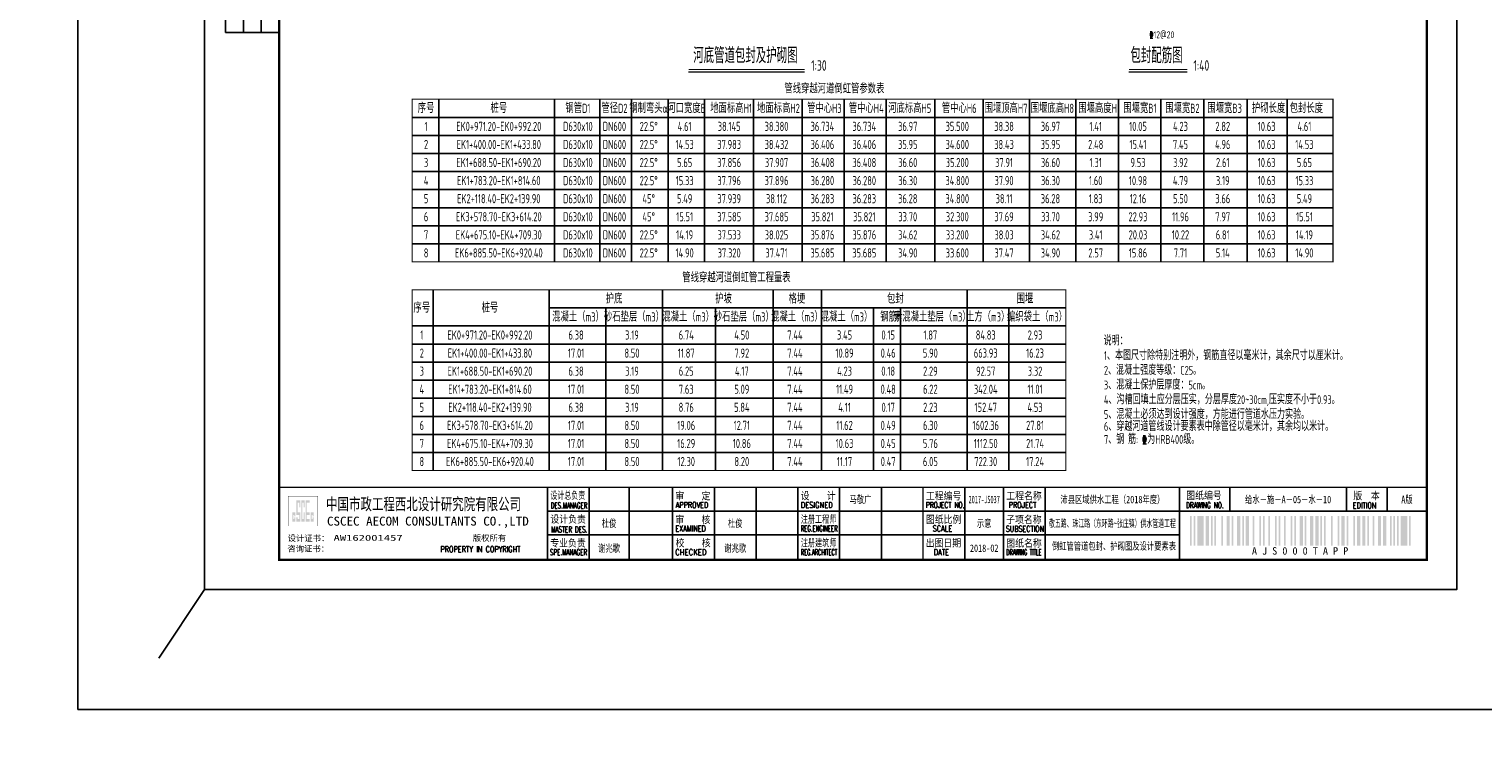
# Model space of a CAD drawing. Extents: x -493406 to 788281, y -298348 to -108123.
# Tile 2 of 6: x 451273 to 456833, y -295017 to -292324. Entities that reach past the tile are written whole.
import ezdxf
from ezdxf.enums import TextEntityAlignment as Align

# ---------------------------------------------------------------- set-up
doc = ezdxf.new("R2010")
doc.units = 0
doc.layers.add('GPSCOMMON', color=7, linetype='Continuous')
doc.layers.add('标注', color=4, linetype='Continuous', lineweight=13)
doc.styles.add('gpshz', font='tssdeng.shx', dxfattribs={"width": 0.7, "bigfont": 'tssdchn.shx'})
doc.styles.add('图签', font='txt', dxfattribs={"width": 0.66})
doc.styles.add('图签 1', font='romanc.shx', dxfattribs={"width": 0.8})
doc.styles.add('图签1', font='romanc.shx', dxfattribs={"width": 0.8})

# ---------------------------------------------------------------- blocks, each defined once
blk = doc.blocks.new('*U55')
at = {"linetype": 'Continuous'}
h = blk.add_hatch(color=0, dxfattribs=at)
h.paths.add_polyline_path([(30.15, 24.21), (30.15, 23.67), (29.79, 23.67), (29.79, 25.06), (30.15, 25.06), (30.15, 24.58), (30.49, 24.58), (30.49, 25.94), (29.45, 25.94), (29.45, 22.84), (30.49, 22.84), (30.49, 24.21)])
h.paths.add_polyline_path([(30.83, 24.21), (30.83, 22.84), (32.1, 22.84), (32.1, 25.94), (31.17, 25.94), (31.17, 29.16), (31.76, 29.16), (31.76, 27.64), (32.1, 27.64), (32.1, 29.98), (30.83, 29.98), (30.83, 25.06), (31.76, 25.06), (31.76, 23.67), (31.17, 23.67), (31.17, 24.21)])
h.paths.add_polyline_path([(33.25, 25.94), (33.25, 23.67), (32.78, 23.67), (32.78, 29.16), (33.25, 29.16), (33.25, 27.64), (33.59, 27.64), (33.59, 29.98), (32.44, 29.98), (32.44, 22.84), (33.59, 22.84), (33.59, 25.94)])
h.paths.add_polyline_path([(35.22, 29.98), (33.93, 29.98), (33.93, 22.84), (35.22, 22.84), (35.22, 23.67), (34.27, 23.67), (34.27, 25.06), (35.22, 25.06), (35.22, 25.94), (34.27, 25.94), (34.27, 29.16), (35.22, 29.16)])
h.paths.add_polyline_path([(36.25, 24.21), (36.25, 23.67), (35.9, 23.67), (35.9, 25.06), (36.25, 25.06), (36.25, 24.58), (36.59, 24.58), (36.59, 25.94), (35.56, 25.94), (35.56, 22.84), (36.59, 22.84), (36.59, 24.21)])
at = {"color": 0}
for p, q in [((7, 287), (7, 187)), ((25, 287), (7, 287)), ((13, 287), (13, 187)), ((19, 287), (19, 187)), ((360, 275), (360, 287)), ((385, 281), (385, 287)), ((410, 275), (410, 287)), ((360, 281), (410, 281)), ((360, 275), (410, 275)), ((25, 262), (7, 262)), ((25, 237), (7, 237)), ((25, 212), (7, 212)), ((25, 187), (7, 187)), ((129, 10.34), (129, 34.34)), ((142.36, 10.34), (142.36, 34.34)), ((157, 10.34), (157, 34.34)), ((171, 10.34), (171, 34.34)), ((185, 10.34), (185, 34.34)), ((199, 10.34), (199, 34.34)), ((213, 10.34), (213, 34.34)), ((227, 10.34), (227, 34.34)), ((255, 10.34), (255, 34.34)), ((268, 10.34), (268, 34.34)), ((282, 10.34), (282, 34.34)), ((327, 34.34), (327, 26.34)), ((343.88, 34.34), (343.88, 26.34)), ((383.01, 26.34), (383.01, 34.34)), ((396.62, 26.34), (396.62, 34.34)), ((115, 26.34), (330, 26.34)), ((327, 26.34), (410, 26.34)), ((327, 10.34), (327, 26.34)), ((115, 18.34), (327, 18.34))]:
    blk.add_line(p, q, dxfattribs=at)
blk.add_lwpolyline([(0, 0), (420, 0), (420, 297), (0, 297)], close=True, dxfattribs=at)
for points, const_width in [([(410, 10), (410, 287), (25, 287), (25, 10), (410, 10)], 0.75), ([(25, 34.34), (410, 34.34)], 0.5), ([(115, 10.34), (115, 34.34)], 0.5), ([(241, 10.34), (241, 34.34)], 0.5), ([(327, 10.34), (327, 26.34)], 0.35), ([(327, 26.34), (410, 26.34)], 0.35)]:
    blk.add_lwpolyline(points, dxfattribs=dict(at, const_width=const_width))
at = {"color": 0, "linetype": 'Continuous', "const_width": 0.107}
blk.add_lwpolyline([(28, 21.34), (38, 21.34), (38, 31.34), (28, 31.34)], close=True, dxfattribs=at)
at = {"color": 0}
for points in [[(330.54, 14.73), (330.54, 24.73), (331.09, 14.73), (331.09, 24.73)], [(331.74, 14.73), (331.74, 24.73), (332.29, 14.73), (332.29, 24.73)], [(332.94, 14.73), (332.94, 24.73), (335.14, 14.73), (335.14, 24.73)], [(335.79, 14.73), (335.79, 24.73), (336.89, 14.73), (336.89, 24.73)], [(337.54, 14.73), (337.54, 24.73), (338.09, 14.73), (338.09, 24.73)], [(338.74, 14.73), (338.74, 24.73), (339.29, 14.73), (339.29, 24.73)], [(341.04, 14.73), (341.04, 24.73), (341.59, 14.73), (341.59, 24.73)], [(342.79, 14.73), (342.79, 24.73), (343.89, 14.73), (343.89, 24.73)], [(344.54, 14.73), (344.54, 24.73), (345.09, 14.73), (345.09, 24.73)], [(346.29, 14.73), (346.29, 24.73), (347.39, 14.73), (347.39, 24.73)], [(348.04, 14.73), (348.04, 24.73), (348.59, 14.73), (348.59, 24.73)], [(349.24, 14.73), (349.24, 24.73), (350.34, 14.73), (350.34, 24.73)], [(351.54, 14.73), (351.54, 24.73), (352.09, 14.73), (352.09, 24.73)], [(353.84, 14.73), (353.84, 24.73), (354.39, 14.73), (354.39, 24.73)], [(355.04, 14.73), (355.04, 24.73), (355.59, 14.73), (355.59, 24.73)], [(356.79, 14.73), (356.79, 24.73), (357.34, 14.73), (357.34, 24.73)], [(359.09, 14.73), (359.09, 24.73), (359.64, 14.73), (359.64, 24.73)], [(360.29, 14.73), (360.29, 24.73), (360.84, 14.73), (360.84, 24.73)], [(362.04, 14.73), (362.04, 24.73), (362.59, 14.73), (362.59, 24.73)], [(364.34, 14.73), (364.34, 24.73), (364.89, 14.73), (364.89, 24.73)], [(365.54, 14.73), (365.54, 24.73), (366.09, 14.73), (366.09, 24.73)], [(367.29, 14.73), (367.29, 24.73), (368.39, 14.73), (368.39, 24.73)], [(369.04, 14.73), (369.04, 24.73), (369.59, 14.73), (369.59, 24.73)], [(370.79, 14.73), (370.79, 24.73), (371.89, 14.73), (371.89, 24.73)], [(372.54, 14.73), (372.54, 24.73), (373.64, 14.73), (373.64, 24.73)], [(374.29, 14.73), (374.29, 24.73), (374.84, 14.73), (374.84, 24.73)], [(375.49, 14.73), (375.49, 24.73), (376.04, 14.73), (376.04, 24.73)], [(377.79, 14.73), (377.79, 24.73), (378.34, 14.73), (378.34, 24.73)], [(380.09, 14.73), (380.09, 24.73), (380.64, 14.73), (380.64, 24.73)], [(381.29, 14.73), (381.29, 24.73), (382.39, 14.73), (382.39, 24.73)], [(383.04, 14.73), (383.04, 24.73), (383.59, 14.73), (383.59, 24.73)], [(385.34, 14.73), (385.34, 24.73), (385.89, 14.73), (385.89, 24.73)], [(386.54, 14.73), (386.54, 24.73), (387.64, 14.73), (387.64, 24.73)], [(388.29, 14.73), (388.29, 24.73), (389.39, 14.73), (389.39, 24.73)], [(390.04, 14.73), (390.04, 24.73), (390.59, 14.73), (390.59, 24.73)], [(391.79, 14.73), (391.79, 24.73), (392.34, 14.73), (392.34, 24.73)], [(393.54, 14.73), (393.54, 24.73), (394.64, 14.73), (394.64, 24.73)], [(395.29, 14.73), (395.29, 24.73), (396.39, 14.73), (396.39, 24.73)], [(397.59, 14.73), (397.59, 24.73), (398.14, 14.73), (398.14, 24.73)], [(398.79, 14.73), (398.79, 24.73), (399.34, 14.73), (399.34, 24.73)], [(399.99, 14.73), (399.99, 24.73), (400.54, 14.73), (400.54, 24.73)], [(401.19, 14.73), (401.19, 24.73), (403.39, 14.73), (403.39, 24.73)], [(404.04, 14.73), (404.04, 24.73), (404.59, 14.73), (404.59, 24.73)], [(404.59, 14.73), (404.59, 24.73), (404.59, 14.73), (404.59, 24.73)], [(404.59, 14.73), (404.59, 24.73), (404.59, 14.73), (404.59, 24.73)], [(404.59, 14.73), (404.59, 24.73), (404.59, 14.73), (404.59, 24.73)], [(404.59, 14.73), (404.59, 24.73), (404.59, 14.73), (404.59, 24.73)], [(404.59, 14.73), (404.59, 24.73), (404.59, 14.73), (404.59, 24.73)], [(404.59, 14.73), (404.59, 24.73), (404.59, 14.73), (404.59, 24.73)], [(404.59, 14.73), (404.59, 24.73), (404.59, 14.73), (404.59, 24.73)], [(404.59, 14.73), (404.59, 24.73), (404.59, 14.73), (404.59, 24.73)], [(404.59, 14.73), (404.59, 24.73), (404.59, 14.73), (404.59, 24.73)], [(404.59, 14.73), (404.59, 24.73), (404.59, 14.73), (404.59, 24.73)], [(404.59, 14.73), (404.59, 24.73), (404.59, 14.73), (404.59, 24.73)], [(404.59, 14.73), (404.59, 24.73), (404.59, 14.73), (404.59, 24.73)], [(404.59, 14.73), (404.59, 24.73), (404.59, 14.73), (404.59, 24.73)], [(404.59, 14.73), (404.59, 24.73), (404.59, 14.73), (404.59, 24.73)], [(404.59, 14.73), (404.59, 24.73), (404.59, 14.73), (404.59, 24.73)], [(404.59, 14.73), (404.59, 24.73), (404.59, 14.73), (404.59, 24.73)], [(404.59, 14.73), (404.59, 24.73), (404.59, 14.73), (404.59, 24.73)]]:
    blk.add_solid(points, dxfattribs=at)
at = {"color": 0, "linetype": 'Continuous'}
for s, height, style, width, p in [('共       张', 2.5, '图签', 0.8, (364.26, 282.49)), ('第       张', 2.5, '图签', 0.8, (389.04, 282.49)), ('中国市政工程西北设计研究院有限公司', 4, '图签', 0.74, (40.74, 26.71)), ('设计总负责', 2.5, '图签', 0.67, (115.98, 30.39)), ('DES.MANAGER', 2, '图签1', 0.55, (116.1, 27.26)), ('APPROVED', 2, '图签 1', 0.75, (158.02, 27.38)), ('审    定', 2.5, '图签', 0.85, (157.92, 30.22)), ('设    计', 2.5, '图签', 0.85, (199.94, 30.25)), ('DESIGNED', 2, '图签 1', 0.78, (199.99, 27.38)), ('PROJECT NO.', 2, '图签 1', 0.6, (241.93, 27.38)), ('工程编号', 2.5, '图签', 0.85, (241.94, 30.2)), ('工程名称', 2.5, '图签', 0.85, (268.91, 30.22)), ('PROJECT', 2, '图签 1', 0.8, (269.68, 27.39)), ('DRAWING NO.', 2, '图签 1', 0.59, (329.18, 27.29)), ('图纸编号', 2.5, '图签', 0.85, (329.28, 30.36)), ('EDITION', 2, '图签 1', 0.75, (385.15, 27.26)), ('版  本', 2.5, '图签', 0.85, (385.33, 30.27)), ('CSCEC AECOM CONSULTANTS CO.,LTD', 3, '图签', 1.07, (41.06, 21.47)), ('设计负责', 2.5, '图签', 0.85, (115.98, 22.4)), ('审    核', 2.5, '图签', 0.85, (157.92, 22.21)), ('注册工程师', 2.5, '图签', 0.68, (200, 22.38)), ('图纸比例', 2.5, '图签', 0.85, (241.94, 22.31)), ('子项名称', 2.5, '图签', 0.85, (268.88, 22.24)), ('MASTER DES.', 2, '图签1', 0.57, (116.21, 19.2)), ('EXAMINED', 2, '图签 1', 0.79, (157.88, 19.46)), ('REG.ENGINEER', 2, '图签 1', 0.53, (199.98, 19.5)), ('SCALE', 2, '图签 1', 0.8, (244.22, 19.48)), ('SUBSECTION', 2, '图签 1', 0.64, (268.76, 19.39)), ('专业负责', 2.5, '图签', 0.85, (115.95, 14.38)), ('校    核', 2.5, '图签', 0.85, (158, 14.42)), ('注册建筑师', 2.5, '图签', 0.68, (200.02, 14.45)), ('出图日期', 2.5, '图签', 0.85, (241.87, 14.4)), ('图纸名称', 2.5, '图签', 0.85, (268.91, 14.33)), ('PROPERTY IN COPYRIGHT', 2, '图签 1', 0.8, (79.11, 12.55)), ('SPE.MANAGER', 2, '图签 1', 0.56, (115.81, 11.53)), ('CHECKED', 2, '图签 1', 0.85, (157.85, 11.55)), ('REG.ARCHITECT', 2, '图签 1', 0.5, (199.98, 11.52)), ('DATE', 2, '图签 1', 0.8, (244.61, 11.52)), ('DRAWING TITLE', 2, '图签 1', 0.5, (268.86, 11.53))]:
    blk.add_text(s, height=height, dxfattribs=dict(at, style=style, width=width)).set_placement(p)
at = {"color": 0, "linetype": 'Continuous', "style": '图签'}
for s, p in [('咨询证书：', (27.76, 12.7)), ('设计证书：', (27.85, 16.24)), ('版权所有', (89.96, 16.29))]:
    blk.add_text(s, height=2, dxfattribs=at).set_placement(p)
at = {"color": 0}
blk.add_text('A J S 0 0 0 T A P P ', height=2.5, dxfattribs=at).set_placement((368.31, 14.23), align=Align.TOP_CENTER)
at = {"color": 0, "linetype": 'Continuous', "style": '图签', "flags": 8}
for tag, width, p, p2 in [('设计总负责', 0.611046, (130.25, 28.99), (141.11, 28.99)), ('工程名称', 2.988281, (283.25, 28.99), (325.75, 28.99)), ('图纸编号', 2.575163, (345.13, 28.99), (381.76, 28.99)), ('子项名称', 2.988281, (283.25, 20.99), (325.75, 20.99))]:
    blk.add_attdef(tag, text='', height=2.5, dxfattribs=dict(at, width=width)).set_placement(p, p2, align=Align.FIT)
at = {"color": 0, "linetype": 'Continuous', "ltscale": 0.055, "style": '图签', "flags": 8}
for tag, width, p, p2 in [('审定', 1.617188, (172.25, 28.99), (183.75, 28.99)), ('设计', 1.617188, (214.25, 28.99), (225.75, 28.99)), ('工程编号', 0.738284, (256.25, 28.99), (266.75, 28.99)), ('版本', 1.530605, (397.87, 28.99), (408.75, 28.99)), ('设计负责', 0.763807, (130.25, 20.99), (141.11, 20.99)), ('审核', 1.617188, (172.25, 20.99), (183.75, 20.99)), ('注册工程师', 0.646875, (214.25, 20.99), (225.75, 20.99)), ('图纸比例', 0.738284, (256.25, 20.99), (266.75, 20.99)), ('专业负责', 0.763807, (130.25, 12.65), (141.11, 12.65)), ('校核', 1.617188, (172.25, 12.65), (183.75, 12.65)), ('注册建筑师', 0.646875, (214.25, 12.65), (225.75, 12.65)), ('出图日期', 0.738284, (256.25, 12.65), (266.75, 12.65))]:
    blk.add_attdef(tag, text='', height=2.5, dxfattribs=dict(at, width=width)).set_placement(p, p2, align=Align.FIT)
at = {"color": 0, "linetype": 'Continuous', "style": '图签'}
for tag, p, width in [('咨询证书', (43.26, 12.88), 0.9), ('设计证书', (43.26, 16.37), 1.55)]:
    blk.add_attdef(tag, p, '', height=2, dxfattribs=dict(at, width=width))
at = {"color": 0, "linetype": 'Continuous', "style": '图签', "width": 0.85}
for tag, height, p in [('图纸名称_1_1', 2.5, (305.02, 13.35)), ('图纸名称_2_1', 2.2, (305.02, 15.12)), ('图纸名称_2_2', 2.2, (305.02, 11.51))]:
    blk.add_attdef(tag, text='', height=height, dxfattribs=at).set_placement(p, align=Align.CENTER)
blk = doc.blocks.new('20180504.1552004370')
at = {"layer": 'GPSCOMMON', "color": 5}
for p, q in [((452840.28, -292592.77), (452840.28, -293215.07)), ((453282.28, -292592.77), (453282.28, -293215.07)), ((453455.58, -292592.77), (453455.58, -293215.07)), ((453576.68, -292592.77), (453576.68, -293215.07)), ((453717.48, -292592.77), (453717.48, -293215.07)), ((453855.78, -292592.77), (453855.78, -293215.07)), ((454043.88, -292592.77), (454043.88, -293215.07)), ((454229.98, -292592.77), (454229.98, -293215.07)), ((454389.98, -292592.77), (454389.98, -293215.07)), ((454550.68, -292592.77), (454550.68, -293215.07)), ((454736.18, -292592.77), (454736.18, -293215.07)), ((454920.98, -292592.77), (454920.98, -293215.07)), ((455098.38, -292592.77), (455098.38, -293215.07)), ((455275.38, -292592.77), (455275.38, -293215.07)), ((455439.48, -292592.77), (455439.48, -293215.07)), ((455601.18, -292592.77), (455601.18, -293215.07)), ((455765.38, -292592.77), (455765.38, -293215.07)), ((455930.98, -292592.77), (455930.98, -293215.07)), ((456083.98, -292592.77), (456083.98, -293215.07)), ((452738.28, -292661.91), (456259.26, -292661.91)), ((452738.28, -292731.05), (456259.26, -292731.05)), ((452738.28, -292800.2), (456259.26, -292800.2)), ((452738.28, -292869.34), (456259.26, -292869.34)), ((452738.28, -292938.49), (456259.26, -292938.49)), ((452738.28, -293007.63), (456259.26, -293007.63)), ((452738.28, -293076.78), (456259.26, -293076.78)), ((452738.28, -293145.92), (456259.26, -293145.92)), ((452818.89, -293321.68), (452818.89, -294013.12)), ((453261.99, -293321.68), (453261.99, -294013.12)), ((453694.79, -293321.68), (453694.79, -294013.12)), ((454118.79, -293321.68), (454118.79, -294013.12)), ((454303.99, -293321.68), (454303.99, -294013.12)), ((454860.59, -293321.68), (454860.59, -294013.12)), ((453261.99, -293390.82), (455237.29, -293390.82)), ((453478.09, -293390.82), (453478.09, -294013.12)), ((453897.7, -293390.82), (453897.7, -294013.12)), ((454502.59, -293390.82), (454502.59, -294013.12)), ((454605.89, -293390.82), (454605.89, -294013.12)), ((455019.49, -293390.82), (455019.49, -294013.12)), ((452738.49, -293459.96), (455237.29, -293459.96)), ((452738.49, -293529.11), (455237.29, -293529.11)), ((452738.49, -293598.25), (455237.29, -293598.25)), ((452738.49, -293667.4), (455237.29, -293667.4)), ((452738.49, -293736.54), (455237.29, -293736.54)), ((452738.49, -293805.69), (455237.29, -293805.69)), ((452738.49, -293874.83), (455237.29, -293874.83)), ((452738.49, -293943.98), (455237.29, -293943.98))]:
    blk.add_line(p, q, dxfattribs=at)
at = {"layer": 'GPSCOMMON'}
blk.add_line((451944.4, -294468.47), (451768.9, -294731), dxfattribs=at)
blk.add_lwpolyline([(451460.3, -283910.4), (458292.3, -283910.4), (458292.3, -294926.9), (451460.3, -294926.9)], close=True, dxfattribs=at)
at = {"layer": 'GPSCOMMON', "color": 5, "const_width": 4.2}
for points in [[(452738.28, -292592.77), (456259.26, -292592.77), (456259.26, -293215.07), (452738.28, -293215.07), (452738.28, -292592.77)], [(452738.49, -293321.68), (455237.29, -293321.68), (455237.29, -294013.12), (452738.49, -294013.12), (452738.49, -293321.68)]]:
    blk.add_lwpolyline(points, dxfattribs=at)
at = {"layer": '标注'}
for p, q in [((453794.95, -292487.97), (454238.71, -292487.97)), ((455478.68, -292487.97), (455701.66, -292487.97))]:
    blk.add_line(p, q, dxfattribs=at)
at = {"layer": '标注', "const_width": 3.75}
for points in [[(453794.95, -292478.99), (454238.71, -292478.99)], [(455478.68, -292478.99), (455701.66, -292478.99)]]:
    blk.add_lwpolyline(points, dxfattribs=at)
at = {"layer": 'GPSCOMMON'}
ref = blk.add_blockref('*U55', (451944.4, -294468.47), dxfattribs=dict(at, xscale=11.40000000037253, yscale=11.39999999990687, zscale=11.4))
ref.add_attrib('版本', 'A版', dxfattribs={"layer": '0', "color": 0, "height": 28.5, "style": '图签', "width": 0.7, "flags": 8}).set_placement((456542.11, -294138), align=Align.CENTER)
ref.add_attrib('图纸编号', '给水－施－A－05－水－10', dxfattribs={"layer": '0', "color": 0, "height": 28.5, "style": '图签', "width": 0.7, "flags": 8}).set_placement((456087.66, -294138), align=Align.CENTER)
ref.add_attrib('子项名称', '敬五路、珠江路（东环路~张庄镇）供水管道工程', dxfattribs={"layer": '0', "color": 0, "height": 28.5, "style": '图签', "width": 0.552871, "flags": 8}).set_placement((455173.45, -294229.2), (455657.95, -294229.2), align=Align.FIT)
ref.add_attrib('工程名称', '沛县区域供水工程（2018年度）', dxfattribs={"layer": '0', "color": 0, "height": 28.5, "style": '图签', "width": 0.7, "flags": 8}).set_placement((455415.7, -294138), align=Align.CENTER)
ref.add_attrib('出图日期', '2018-02', dxfattribs={"layer": '0', "color": 0, "height": 28.5, "style": '图签', "width": 0.7, "flags": 8}).set_placement((454925.5, -294324.26), align=Align.CENTER)
ref.add_attrib('图纸比例', '示意', dxfattribs={"layer": '0', "color": 0, "height": 28.5, "style": '图签', "width": 0.7, "flags": 8}).set_placement((454925.5, -294229.2), align=Align.CENTER)
ref.add_attrib('工程编号', '2017-JS037', dxfattribs={"layer": '0', "color": 0, "height": 28.5, "style": '图签', "width": 0.587346, "flags": 8}).set_placement((454865.65, -294138), (454985.35, -294138), align=Align.FIT)
ref.add_attrib('设计', '马敬广', dxfattribs={"layer": '0', "color": 0, "height": 28.5, "style": '图签', "width": 0.7, "flags": 8}).set_placement((454452.4, -294138), align=Align.CENTER)
ref.add_attrib('校核', '谢兆歌', dxfattribs={"layer": '0', "color": 0, "height": 28.5, "style": '图签', "width": 0.7, "flags": 8}).set_placement((453973.6, -294324.26), align=Align.CENTER)
ref.add_attrib('审核', '杜俊', dxfattribs={"layer": '0', "color": 0, "height": 28.5, "style": '图签', "width": 0.7, "flags": 8}).set_placement((453973.6, -294229.2), align=Align.CENTER)
ref.add_attrib('专业负责', '谢兆歌', dxfattribs={"layer": '0', "color": 0, "height": 28.5, "style": '图签', "width": 0.7, "flags": 8}).set_placement((453491.17, -294324.26), align=Align.CENTER)
ref.add_attrib('设计负责', '杜俊', dxfattribs={"layer": '0', "color": 0, "height": 28.5, "style": '图签', "width": 0.7, "flags": 8}).set_placement((453491.17, -294229.2), align=Align.CENTER)
ref.add_attrib('设计证书', 'AW162001457', (452437.53, -294281.83), dxfattribs={"layer": '0', "color": 0, "height": 22.8, "style": '图签', "width": 1.55})
ref.add_attrib('图纸名称_1_1', '倒虹管管道包封、护砌图及设计要素表', dxfattribs={"layer": '0', "color": 0, "height": 28.5, "style": '图签', "width": 0.7}).set_placement((455421.66, -294316.23), align=Align.CENTER)
at = {"layer": 'GPSCOMMON', "color": 7, "style": 'gpshz', "width": 0.7}
for s, p in [('序号', (452791.42, -292627.34)), ('桩号', (453069.41, -292627.34)), ('钢管D1', (453371.82, -292627.34)), ('管径D2', (453511.71, -292627.34)), ('钢制弯头α', (453642.7, -292627.34)), ('河口宽度B', (453787.52, -292627.34)), ('地面标高H1', (453957.8, -292627.34)), ('地面标高H2', (454138.86, -292627.34)), ('管中心H3', (454314.37, -292627.34)), ('管中心H4', (454474.47, -292627.34)), ('河底标高H5', (454640.7, -292627.34)), ('管中心H6', (454829.97, -292627.34)), ('围堰顶高H7', (455008.8, -292627.34)), ('围堰底高H8', (455186.3, -292627.34)), ('围堰高度H', (455359.32, -292627.34)), ('围堰宽B1', (455520.97, -292627.34)), ('围堰宽B2', (455683.47, -292627.34)), ('围堰宽B3', (455845.07, -292627.34)), ('护砌长度', (456012.97, -292627.34)), ('包封长度', (456157.37, -292627.34)), ('1', (452791.42, -292696.48)), ('EK0+971.20-EK0+992.20', (453069.41, -292696.48)), ('D630x10', (453371.82, -292696.48)), ('DN600', (453511.71, -292696.48)), ('22.5°', (453642.7, -292696.48)), ('4.61 ', (453787.52, -292696.48)), ('38.145 ', (453957.8, -292696.48)), ('38.380 ', (454138.86, -292696.48)), ('36.734 ', (454314.37, -292696.48)), ('36.734 ', (454474.47, -292696.48)), ('36.97 ', (454640.7, -292696.48)), ('35.500 ', (454829.97, -292696.48)), ('38.38 ', (455008.8, -292696.48)), ('36.97 ', (455186.3, -292696.48)), ('1.41 ', (455359.32, -292696.48)), ('10.05 ', (455520.97, -292696.48)), ('4.23 ', (455683.47, -292696.48)), ('2.82 ', (455845.07, -292696.48)), ('10.63 ', (456012.97, -292696.48)), ('4.61 ', (456157.37, -292696.48)), ('2', (452791.42, -292765.63)), ('EK1+400.00-EK1+433.80', (453069.41, -292765.63)), ('D630x10', (453371.82, -292765.63)), ('DN600', (453511.71, -292765.63)), ('22.5°', (453642.7, -292765.63)), ('14.53 ', (453787.52, -292765.63)), ('37.983 ', (453957.8, -292765.63)), ('38.432 ', (454138.86, -292765.63)), ('36.406 ', (454314.37, -292765.63)), ('36.406 ', (454474.47, -292765.63)), ('35.95 ', (454640.7, -292765.63)), ('34.600 ', (454829.97, -292765.63)), ('38.43 ', (455008.8, -292765.63)), ('35.95 ', (455186.3, -292765.63)), ('2.48 ', (455359.32, -292765.63)), ('15.41 ', (455520.97, -292765.63)), ('7.45 ', (455683.47, -292765.63)), ('4.96 ', (455845.07, -292765.63)), ('10.63 ', (456012.97, -292765.63)), ('14.53 ', (456157.37, -292765.63)), ('3', (452791.42, -292834.77)), ('EK1+688.50-EK1+690.20', (453069.41, -292834.77)), ('D630x10', (453371.82, -292834.77)), ('DN600', (453511.71, -292834.77)), ('22.5°', (453642.7, -292834.77)), ('5.65 ', (453787.52, -292834.77)), ('37.856 ', (453957.8, -292834.77)), ('37.907 ', (454138.86, -292834.77)), ('36.408 ', (454314.37, -292834.77)), ('36.408 ', (454474.47, -292834.77)), ('36.60 ', (454640.7, -292834.77)), ('35.200 ', (454829.97, -292834.77)), ('37.91 ', (455008.8, -292834.77)), ('36.60 ', (455186.3, -292834.77)), ('1.31 ', (455359.32, -292834.77)), ('9.53 ', (455520.97, -292834.77)), ('3.92 ', (455683.47, -292834.77)), ('2.61 ', (455845.07, -292834.77)), ('10.63 ', (456012.97, -292834.77)), ('5.65 ', (456157.37, -292834.77)), ('4', (452791.42, -292903.92)), ('EK1+783.20-EK1+814.60', (453069.41, -292903.92)), ('D630x10', (453371.82, -292903.92)), ('DN600', (453511.71, -292903.92)), ('22.5°', (453642.7, -292903.92)), ('15.33 ', (453787.52, -292903.92)), ('37.796 ', (453957.8, -292903.92)), ('37.896 ', (454138.86, -292903.92)), ('36.280 ', (454314.37, -292903.92)), ('36.280 ', (454474.47, -292903.92)), ('36.30 ', (454640.7, -292903.92)), ('34.800 ', (454829.97, -292903.92)), ('37.90 ', (455008.8, -292903.92)), ('36.30 ', (455186.3, -292903.92)), ('1.60 ', (455359.32, -292903.92)), ('10.98 ', (455520.97, -292903.92)), ('4.79 ', (455683.47, -292903.92)), ('3.19 ', (455845.07, -292903.92)), ('10.63 ', (456012.97, -292903.92)), ('15.33 ', (456157.37, -292903.92)), ('5', (452791.42, -292973.06)), ('EK2+118.40-EK2+139.90', (453069.41, -292973.06)), ('D630x10', (453371.82, -292973.06)), ('DN600', (453511.71, -292973.06)), ('45°', (453642.7, -292973.06)), ('5.49 ', (453787.52, -292973.06)), ('37.939 ', (453957.8, -292973.06)), ('38.112 ', (454138.86, -292973.06)), ('36.283 ', (454314.37, -292973.06)), ('36.283 ', (454474.47, -292973.06)), ('36.28 ', (454640.7, -292973.06)), ('34.800 ', (454829.97, -292973.06)), ('38.11 ', (455008.8, -292973.06)), ('36.28 ', (455186.3, -292973.06)), ('1.83 ', (455359.32, -292973.06)), ('12.16 ', (455520.97, -292973.06)), ('5.50 ', (455683.47, -292973.06)), ('3.66 ', (455845.07, -292973.06)), ('10.63 ', (456012.97, -292973.06)), ('5.49 ', (456157.37, -292973.06)), ('6', (452791.42, -293042.2)), ('EK3+578.70-EK3+614.20', (453069.41, -293042.2)), ('D630x10', (453371.82, -293042.2)), ('DN600', (453511.71, -293042.2)), ('45°', (453642.7, -293042.2)), ('15.51 ', (453787.52, -293042.2)), ('37.585 ', (453957.8, -293042.2)), ('37.685 ', (454138.86, -293042.2)), ('35.821 ', (454314.37, -293042.2)), ('35.821 ', (454474.47, -293042.2)), ('33.70 ', (454640.7, -293042.2)), ('32.300 ', (454829.97, -293042.2)), ('37.69 ', (455008.8, -293042.2)), ('33.70 ', (455186.3, -293042.2)), ('3.99 ', (455359.32, -293042.2)), ('22.93 ', (455520.97, -293042.2)), ('11.96 ', (455683.47, -293042.2)), ('7.97 ', (455845.07, -293042.2)), ('10.63 ', (456012.97, -293042.2)), ('15.51 ', (456157.37, -293042.2)), ('7', (452791.42, -293111.35)), ('EK4+675.10-EK4+709.30', (453069.41, -293111.35)), ('D630x10', (453371.82, -293111.35)), ('DN600', (453511.71, -293111.35)), ('22.5°', (453642.7, -293111.35)), ('14.19 ', (453787.52, -293111.35)), ('37.533 ', (453957.8, -293111.35)), ('38.025 ', (454138.86, -293111.35)), ('35.876 ', (454314.37, -293111.35)), ('35.876 ', (454474.47, -293111.35)), ('34.62 ', (454640.7, -293111.35)), ('33.200 ', (454829.97, -293111.35)), ('38.03 ', (455008.8, -293111.35)), ('34.62 ', (455186.3, -293111.35)), ('3.41 ', (455359.32, -293111.35)), ('20.03 ', (455520.97, -293111.35)), ('10.22 ', (455683.47, -293111.35)), ('6.81 ', (455845.07, -293111.35)), ('10.63 ', (456012.97, -293111.35)), ('14.19 ', (456157.37, -293111.35)), ('8', (452791.42, -293180.49)), ('EK6+885.50-EK6+920.40', (453069.41, -293180.49)), ('D630x10', (453371.82, -293180.49)), ('DN600', (453511.71, -293180.49)), ('22.5°', (453642.7, -293180.49)), ('14.90 ', (453787.52, -293180.49)), ('37.320 ', (453957.8, -293180.49)), ('37.471 ', (454138.86, -293180.49)), ('35.685 ', (454314.37, -293180.49)), ('35.685 ', (454474.47, -293180.49)), ('34.90 ', (454640.7, -293180.49)), ('33.600 ', (454829.97, -293180.49)), ('37.47 ', (455008.8, -293180.49)), ('34.90 ', (455186.3, -293180.49)), ('2.57 ', (455359.32, -293180.49)), ('15.86 ', (455520.97, -293180.49)), ('7.71 ', (455683.47, -293180.49)), ('5.14 ', (455845.07, -293180.49)), ('10.63 ', (456012.97, -293180.49)), ('14.90 ', (456157.37, -293180.49)), ('护底', (453510.19, -293356.25)), ('护坡', (453928.79, -293356.25)), ('格埂', (454209.25, -293356.25)), ('包封', (454585.92, -293356.25)), ('围堰', (455081.23, -293356.25)), ('序号', (452775.05, -293390.82)), ('桩号', (453035.62, -293390.82)), ('混凝土（m3）', (453372.45, -293425.39)), ('砂石垫层（m3）', (453586.15, -293425.39)), ('混凝土（m3）', (453793.55, -293425.39)), ('砂石垫层（m3）', (454006.15, -293425.39)), ('混凝土（m3）', (454209.25, -293425.39)), ('混凝土（m3）', (454398.85, -293425.39)), ('钢筋t', (454565.8, -293425.39)), ('素混凝土垫层（m3）', (454727.09, -293425.39)), ('土方（m3）', (454938.81, -293425.39)), ('编织袋土（m3）', (455127.45, -293425.39)), ('1', (452775.05, -293494.54)), ('EK0+971.20-EK0+992.20', (453035.62, -293494.54)), ('6.38 ', (453372.45, -293494.54)), ('3.19 ', (453586.15, -293494.54)), ('6.74 ', (453793.55, -293494.54)), ('4.50 ', (454006.15, -293494.54)), ('7.44 ', (454209.25, -293494.54)), ('3.45 ', (454398.85, -293494.54)), ('0.15 ', (454565.8, -293494.54)), ('1.87 ', (454727.09, -293494.54)), ('84.83 ', (454938.81, -293494.54)), ('2.93 ', (455127.45, -293494.54)), ('2', (452775.05, -293563.68)), ('EK1+400.00-EK1+433.80', (453035.62, -293563.68)), ('17.01 ', (453372.45, -293563.68)), ('8.50 ', (453586.15, -293563.68)), ('11.87 ', (453793.55, -293563.68)), ('7.92 ', (454006.15, -293563.68)), ('7.44 ', (454209.25, -293563.68)), ('10.89 ', (454398.85, -293563.68)), ('0.46 ', (454565.8, -293563.68)), ('5.90 ', (454727.09, -293563.68)), ('663.93 ', (454938.81, -293563.68)), ('16.23 ', (455127.45, -293563.68)), ('3', (452775.05, -293632.83)), ('EK1+688.50-EK1+690.20', (453035.62, -293632.83)), ('6.38 ', (453372.45, -293632.83)), ('3.19 ', (453586.15, -293632.83)), ('6.25 ', (453793.55, -293632.83)), ('4.17 ', (454006.15, -293632.83)), ('7.44 ', (454209.25, -293632.83)), ('4.23 ', (454398.85, -293632.83)), ('0.18 ', (454565.8, -293632.83)), ('2.29 ', (454727.09, -293632.83)), ('92.57 ', (454938.81, -293632.83)), ('3.32 ', (455127.45, -293632.83)), ('4', (452775.05, -293701.97)), ('EK1+783.20-EK1+814.60', (453035.62, -293701.97)), ('17.01 ', (453372.45, -293701.97)), ('8.50 ', (453586.15, -293701.97)), ('7.63 ', (453793.55, -293701.97)), ('5.09 ', (454006.15, -293701.97)), ('7.44 ', (454209.25, -293701.97)), ('11.49 ', (454398.85, -293701.97)), ('0.48 ', (454565.8, -293701.97)), ('6.22 ', (454727.09, -293701.97)), ('342.04 ', (454938.81, -293701.97)), ('11.01 ', (455127.45, -293701.97)), ('5', (452775.05, -293771.11)), ('EK2+118.40-EK2+139.90', (453035.62, -293771.11)), ('6.38 ', (453372.45, -293771.11)), ('3.19 ', (453586.15, -293771.11)), ('8.76 ', (453793.55, -293771.11)), ('5.84 ', (454006.15, -293771.11)), ('7.44 ', (454209.25, -293771.11)), ('4.11 ', (454398.85, -293771.11)), ('0.17 ', (454565.8, -293771.11)), ('2.23 ', (454727.09, -293771.11)), ('152.47 ', (454938.81, -293771.11)), ('4.53 ', (455127.45, -293771.11)), ('6', (452775.05, -293840.26)), ('EK3+578.70-EK3+614.20', (453035.62, -293840.26)), ('17.01 ', (453372.45, -293840.26)), ('8.50 ', (453586.15, -293840.26)), ('19.06 ', (453793.55, -293840.26)), ('12.71 ', (454006.15, -293840.26)), ('7.44 ', (454209.25, -293840.26)), ('11.62 ', (454398.85, -293840.26)), ('0.49 ', (454565.8, -293840.26)), ('6.30 ', (454727.09, -293840.26)), ('1602.36 ', (454938.81, -293840.26)), ('27.81 ', (455127.45, -293840.26)), ('7', (452775.05, -293909.4)), ('EK4+675.10-EK4+709.30', (453035.62, -293909.4)), ('17.01 ', (453372.45, -293909.4)), ('8.50 ', (453586.15, -293909.4)), ('16.29 ', (453793.55, -293909.4)), ('10.86 ', (454006.15, -293909.4)), ('7.44 ', (454209.25, -293909.4)), ('10.63 ', (454398.85, -293909.4)), ('0.45 ', (454565.8, -293909.4)), ('5.76 ', (454727.09, -293909.4)), ('1112.50 ', (454938.81, -293909.4)), ('21.74 ', (455127.45, -293909.4)), ('8', (452775.05, -293978.55)), ('EK6+885.50-EK6+920.40', (453035.62, -293978.55)), ('17.01 ', (453372.45, -293978.55)), ('8.50 ', (453586.15, -293978.55)), ('12.30 ', (453793.55, -293978.55)), ('8.20 ', (454006.15, -293978.55)), ('7.44 ', (454209.25, -293978.55)), ('11.17 ', (454398.85, -293978.55)), ('0.47 ', (454565.8, -293978.55)), ('6.05 ', (454727.09, -293978.55)), ('722.30 ', (454938.81, -293978.55)), ('17.24 ', (455127.45, -293978.55))]:
    blk.add_text(s, height=35, dxfattribs=at).set_placement(p, align=Align.MIDDLE_CENTER)
at = {"layer": '标注', "style": 'gpshz', "width": 0.7}
for s, height, p in [('%%13212@20', 26.25, (455557.15, -292359.06)), ('管线穿越河道倒虹管参数表', 35, (454161.65, -292570.19)), ('管线穿越河道倒虹管工程量表', 35, (453771.2, -293292.73)), ('说明：', 33.75, (455381.91, -293533.99)), ('1、本图尺寸除特别注明外，钢筋直径以毫米计，其余尺寸以厘米计。', 33.75, (455383.39, -293590.24)), ('2、混凝土强度等级：C25。', 33.75, (455383.39, -293646.49)), ('3、混凝土保护层厚度：5cm。', 33.75, (455383.39, -293702.74)), ('4、沟槽回填土应分层压实，分层厚度20~30cm,压实度不小于0.93。', 33.75, (455383.39, -293758.73)), ('5、混凝土必须达到设计强度，方能进行管道水压力实验。', 33.75, (455383.39, -293815.24)), ('6、穿越河道管线设计要素表中除管径以毫米计，其余均以米计。', 33.75, (455383.39, -293861.06))]:
    blk.add_text(s, height=height, dxfattribs=at).set_placement(p)
for s, height, p in [('河底管道包封及护砌图', 60, (454211.84, -292472.83)), ('包封配筋图', 60, (455684.14, -292472.83)), ('1:30', 40, (454323.05, -292495.44)), ('1:40', 40, (455786, -292495.44))]:
    blk.add_text(s, height=height, dxfattribs=at).set_placement(p, align=Align.BOTTOM_RIGHT)
blk.add_text('7、钢 筋: %%132为HRB400级。', height=33.75, dxfattribs=at).set_placement((455383.63, -293894.2), align=Align.MIDDLE_LEFT)

msp = doc.modelspace()

# ---------------------------------------------------------------- linework, layer by layer
at = {"layer": 'GPSCOMMON'}
msp.add_circle((451938.3, -288998.5), 9349.6, dxfattribs=at)

# ---------------------------------------------------------------- block references
msp.add_blockref('20180504.1552004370', (0, 0), dxfattribs=at)

doc.saveas('drawing.dxf')
